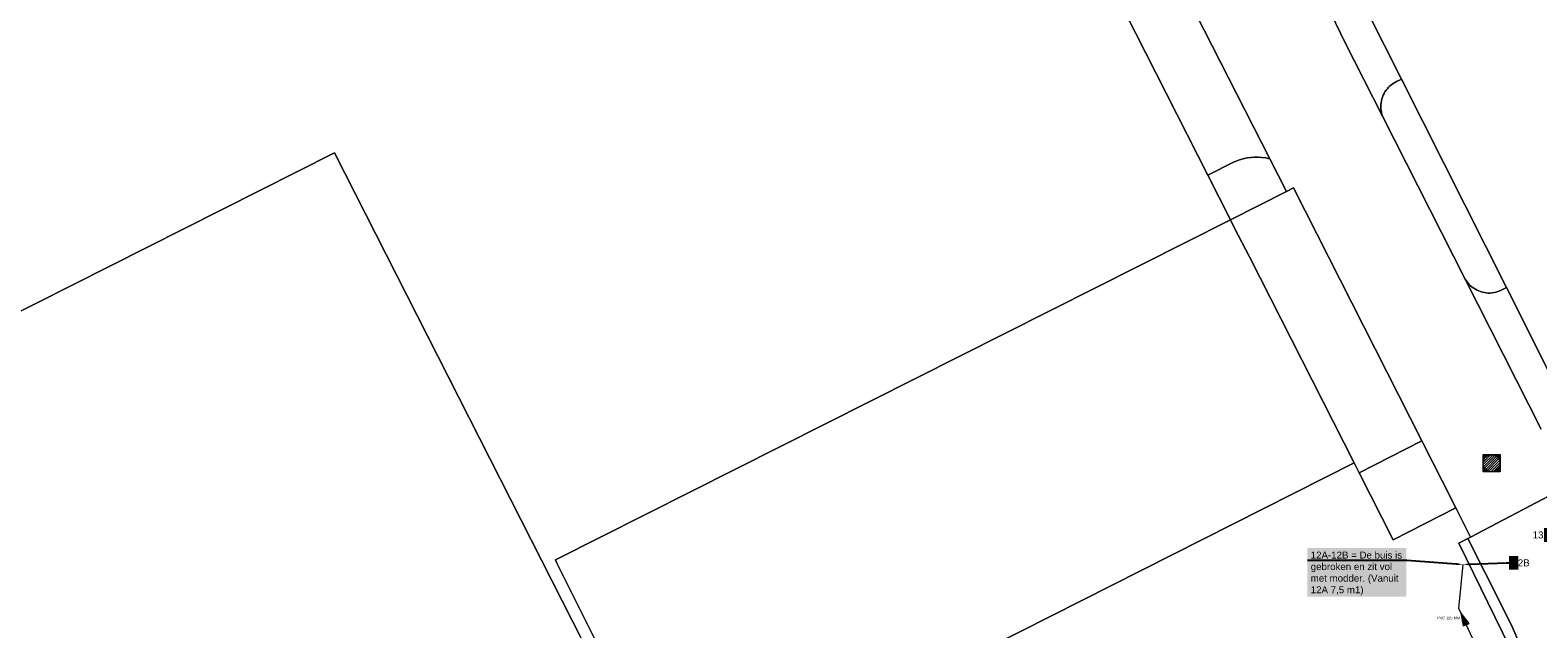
# Model space of a CAD drawing. Extents: x 140829 to 145054, y 448512 to 451778.
# Tile 76 of 152: x 143099 to 143207, y 450155 to 450198. Entities that reach past the tile are written whole.
import ezdxf
from ezdxf import colors
from ezdxf.entities.mleader import LeaderData, LeaderLine
from ezdxf.math import Vec2, Vec3

# ---------------------------------------------------------------- set-up
doc = ezdxf.new("R2010")
doc.units = 0
doc.header["$MEASUREMENT"] = 0
for name, color, linetype, lineweight in [('00-leiding', 5, 'Continuous', 0), ('00-LEIDING RAPPORT', 30, 'Continuous', 30), ('PUTTEN', 5, 'Continuous', 0)]:
    doc.layers.add(name, color=color, linetype=linetype, lineweight=lineweight)
for name, color, linetype in [('geometrie2dBegroeidTerreindeel', 7, 'Continuous'), ('geometrie2dGrondvlak', 7, 'Continuous'), ('geometrie2dOnbegroeidTerreindeel', 7, 'Continuous'), ('geometrie2dWegdeel', 7, 'Continuous')]:
    doc.layers.add(name, color=color, linetype=linetype)
doc.styles.get("Standard").update_dxf_attribs({"font": 'arial.ttf'})

# ---------------------------------------------------------------- blocks, each defined once
blk = doc.blocks.new('RICHTING HWA')
at = {"layer": '00-leiding'}
blk.add_hatch(color=256, dxfattribs=at).paths.add_polyline_path([(142658.97, 450308.54), (142660.84, 450309), (142659, 450309.46)])
at = {"layer": '00-leiding', "lineweight": 0}
for p, q in [((142659, 450309.46), (142658.97, 450308.54)), ((142658.97, 450308.54), (142660.84, 450309)), ((142660.84, 450309), (142659, 450309.46))]:
    blk.add_line(p, q, dxfattribs=at)

msp = doc.modelspace()

# ---------------------------------------------------------------- hatches: boundary and pattern name
at = {"layer": 'PUTTEN', "lineweight": 0}
h = msp.add_hatch(color=256, dxfattribs=at)
h.set_gradient(color1=(0, 0, 255), color2=(0, 0, 255), tint=1)
h.paths.add_polyline_path([(143203.98, 450167.32), (143203.38, 450167.32), (143203.38, 450166.82, -0.361133)])
h.paths.add_polyline_path([(143203.38, 450166.59), (143203.38, 450166.09), (143203.98, 450166.09, -0.361139)])
h.paths.add_polyline_path([(143204.59, 450166.09), (143204.59, 450166.59, -0.361139), (143203.98, 450166.09)])
h.paths.add_polyline_path([(143204.59, 450166.82), (143204.59, 450167.32), (143203.98, 450167.32, -0.361144)])
h = msp.add_hatch(dxfattribs=at)
h.set_pattern_fill('ANSI31', color=256, style=0)
h.set_pattern_definition([(45, (2065.35648, 735.15385), (-0.088388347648, 0.088388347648), [])])
h.paths.add_polyline_path([(143203.38, 450166.82), (143203.38, 450166.59, 0.830606), (143204.59, 450166.59), (143204.59, 450166.82, 0.830606)])

# ---------------------------------------------------------------- linework, layer by layer
at = {"layer": '00-leiding'}
for p, q in [((143201.62, 450156.23), (143201.94, 450159.41)), ((143203.3, 450152.58), (143201.62, 450156.23))]:
    msp.add_line(p, q, dxfattribs=at)
at = {"layer": 'geometrie2dBegroeidTerreindeel', "linetype": 'Continuous', "lineweight": 0}
for p, q in [((143185.39, 450188.4), (143185.57, 450188.48)), ((143185.57, 450188.48), (143185.83, 450188.57)), ((143185.83, 450188.57), (143186.09, 450188.65)), ((143186.09, 450188.65), (143186.36, 450188.71)), ((143186.36, 450188.71), (143186.63, 450188.74)), ((143186.63, 450188.74), (143186.9, 450188.76)), ((143186.9, 450188.76), (143187.17, 450188.76)), ((143187.17, 450188.76), (143187.44, 450188.75)), ((143187.44, 450188.75), (143187.71, 450188.71)), ((143187.71, 450188.71), (143187.98, 450188.65)), ((143187.98, 450188.65), (143188.01, 450188.65)), ((143188.01, 450188.65), (143189.2, 450186.3)), ((143183.54, 450187.46), (143185.39, 450188.4)), ((143185.16, 450184.25), (143183.54, 450187.46)), ((143183.54, 450187.46), (143183.54, 450187.46)), ((143189.2, 450186.3), (143185.16, 450184.25))]:
    msp.add_line(p, q, dxfattribs=at)
at = {"layer": 'geometrie2dGrondvlak', "linetype": 'Continuous', "lineweight": 0}
for p, q in [((143049.29, 450153.08), (143120.64, 450189.07)), ((143120.64, 450189.07), (143143.48, 450144.08)), ((143120.64, 450189.07), (143120.64, 450189.07)), ((143136.54, 450159.73), (143185.16, 450184.25)), ((143185.16, 450184.25), (143185.47, 450183.65)), ((143185.47, 450183.65), (143186.53, 450181.57)), ((143186.53, 450181.57), (143194.07, 450166.72)), ((143194.07, 450166.72), (143145.33, 450142.09)), ((143136.65, 450159.5), (143136.54, 450159.73)), ((143145.33, 450142.09), (143136.65, 450159.5))]:
    msp.add_line(p, q, dxfattribs=at)
at = {"layer": 'geometrie2dOnbegroeidTerreindeel', "linetype": 'Continuous', "lineweight": 0}
for p, q in [((143177.59, 450199.2), (143183.54, 450187.46)), ((143197.48, 450194.39), (143195.04, 450199.23)), ((143205.04, 450179.36), (143197.48, 450194.39)), ((143120.64, 450189.07), (143049.29, 450153.08)), ((143143.48, 450144.08), (143120.64, 450189.07)), ((143120.64, 450189.07), (143120.64, 450189.07)), ((143183.54, 450187.46), (143185.16, 450184.25)), ((143185.16, 450184.25), (143136.54, 450159.73)), ((143208.75, 450171.99), (143205.04, 450179.36)), ((143145.33, 450142.09), (143194.07, 450166.72)), ((143194.07, 450166.72), (143194.43, 450166.02)), ((143194.43, 450166.02), (143196.88, 450161.19)), ((143196.88, 450161.19), (143201.4, 450163.48)), ((143201.4, 450163.48), (143202.47, 450161.37)), ((143202.27, 450161.27), (143201.62, 450160.93)), ((143202.47, 450161.37), (143202.27, 450161.27)), ((143201.62, 450160.93), (143205.29, 450153.42)), ((143136.54, 450159.73), (143136.65, 450159.5)), ((143136.65, 450159.5), (143145.33, 450142.09))]:
    msp.add_line(p, q, dxfattribs=at)
at = {"layer": 'geometrie2dWegdeel', "linetype": 'Continuous', "lineweight": 0}
for p, q in [((143180.74, 450202.9), (143188.01, 450188.65)), ((143188.01, 450188.65), (143180.74, 450202.9)), ((143193.44, 450197), (143192.06, 450199.84)), ((143192.06, 450199.84), (143193.44, 450197)), ((143183.54, 450187.46), (143177.59, 450199.2)), ((143195.04, 450199.23), (143197.48, 450194.39)), ((143196.11, 450191.73), (143193.44, 450197)), ((143193.44, 450197), (143196.11, 450191.73)), ((143196.66, 450193.9), (143196.56, 450193.81)), ((143196.56, 450193.81), (143196.66, 450193.9)), ((143196.77, 450193.99), (143196.66, 450193.9)), ((143196.66, 450193.9), (143196.77, 450193.99)), ((143196.88, 450194.08), (143196.77, 450193.99)), ((143196.77, 450193.99), (143196.88, 450194.08)), ((143197, 450194.15), (143196.88, 450194.08)), ((143196.88, 450194.08), (143197, 450194.15)), ((143197.12, 450194.22), (143197, 450194.15)), ((143197, 450194.15), (143197.12, 450194.22)), ((143197.13, 450194.22), (143197.12, 450194.22)), ((143197.12, 450194.22), (143197.13, 450194.22)), ((143197.48, 450194.39), (143197.13, 450194.22)), ((143197.13, 450194.22), (143197.48, 450194.39)), ((143197.48, 450194.39), (143205.04, 450179.36)), ((143196.05, 450192.83), (143196.02, 450192.69)), ((143196.02, 450192.69), (143196.05, 450192.83)), ((143196.08, 450192.97), (143196.05, 450192.83)), ((143196.05, 450192.83), (143196.08, 450192.97)), ((143196.12, 450193.1), (143196.08, 450192.97)), ((143196.08, 450192.97), (143196.12, 450193.1)), ((143196.17, 450193.23), (143196.12, 450193.1)), ((143196.12, 450193.1), (143196.17, 450193.23)), ((143196.23, 450193.35), (143196.17, 450193.23)), ((143196.17, 450193.23), (143196.23, 450193.35)), ((143196.3, 450193.47), (143196.23, 450193.35)), ((143196.23, 450193.35), (143196.3, 450193.47)), ((143196.38, 450193.59), (143196.3, 450193.47)), ((143196.3, 450193.47), (143196.38, 450193.59)), ((143196.47, 450193.7), (143196.38, 450193.59)), ((143196.38, 450193.59), (143196.47, 450193.7)), ((143196.56, 450193.81), (143196.47, 450193.7)), ((143196.47, 450193.7), (143196.56, 450193.81)), ((143196.01, 450192.55), (143196, 450192.41)), ((143196, 450192.41), (143196.01, 450192.55)), ((143196, 450192.41), (143196.01, 450192.27)), ((143196.01, 450192.27), (143196, 450192.41)), ((143196.02, 450192.69), (143196.01, 450192.55)), ((143196.01, 450192.55), (143196.02, 450192.69)), ((143196.01, 450192.27), (143196.02, 450192.14)), ((143196.02, 450192.14), (143196.01, 450192.27)), ((143196.02, 450192.14), (143196.05, 450192)), ((143196.05, 450192), (143196.02, 450192.14)), ((143196.05, 450192), (143196.06, 450191.94)), ((143196.06, 450191.94), (143196.05, 450192)), ((143196.06, 450191.94), (143196.11, 450191.73)), ((143196.11, 450191.73), (143196.06, 450191.94)), ((143196.11, 450191.73), (143196.11, 450191.73)), ((143196.11, 450191.73), (143202.08, 450179.96)), ((143202.08, 450179.96), (143196.11, 450191.73)), ((143196.11, 450191.73), (143196.11, 450191.73)), ((143185.57, 450188.48), (143185.39, 450188.4)), ((143185.83, 450188.57), (143185.57, 450188.48)), ((143186.09, 450188.65), (143185.83, 450188.57)), ((143186.36, 450188.71), (143186.09, 450188.65)), ((143186.63, 450188.74), (143186.36, 450188.71)), ((143186.9, 450188.76), (143186.63, 450188.74)), ((143187.17, 450188.76), (143186.9, 450188.76)), ((143187.44, 450188.75), (143187.17, 450188.76)), ((143187.71, 450188.71), (143187.44, 450188.75)), ((143187.98, 450188.65), (143187.71, 450188.71)), ((143188.01, 450188.65), (143187.98, 450188.65)), ((143189.2, 450186.3), (143188.01, 450188.65)), ((143185.39, 450188.4), (143183.54, 450187.46)), ((143185.16, 450184.25), (143189.2, 450186.3)), ((143189.71, 450186.56), (143189.2, 450186.3)), ((143189.2, 450186.3), (143189.71, 450186.56)), ((143198.95, 450168.32), (143189.71, 450186.56)), ((143189.71, 450186.56), (143198.95, 450168.32)), ((143185.47, 450183.65), (143185.16, 450184.25)), ((143186.53, 450181.57), (143185.47, 450183.65)), ((143185.47, 450183.65), (143185.47, 450183.65)), ((143194.07, 450166.72), (143186.53, 450181.57)), ((143202.08, 450179.96), (143207.56, 450169.15)), ((143202.34, 450179.61), (143202.08, 450179.96)), ((143207.56, 450169.15), (143202.08, 450179.96)), ((143202.08, 450179.96), (143202.34, 450179.61)), ((143202.37, 450179.58), (143202.34, 450179.61)), ((143202.34, 450179.61), (143202.37, 450179.58)), ((143202.47, 450179.48), (143202.37, 450179.58)), ((143202.37, 450179.58), (143202.47, 450179.48)), ((143202.58, 450179.39), (143202.47, 450179.48)), ((143202.47, 450179.48), (143202.58, 450179.39)), ((143202.69, 450179.31), (143202.58, 450179.39)), ((143202.58, 450179.39), (143202.69, 450179.31)), ((143202.81, 450179.24), (143202.69, 450179.31)), ((143202.69, 450179.31), (143202.81, 450179.24)), ((143202.93, 450179.17), (143202.81, 450179.24)), ((143202.81, 450179.24), (143202.93, 450179.17)), ((143203.06, 450179.12), (143202.93, 450179.17)), ((143202.93, 450179.17), (143203.06, 450179.12)), ((143203.19, 450179.07), (143203.06, 450179.12)), ((143203.06, 450179.12), (143203.19, 450179.07)), ((143203.33, 450179.03), (143203.19, 450179.07)), ((143203.19, 450179.07), (143203.33, 450179.03)), ((143203.46, 450179), (143203.33, 450179.03)), ((143203.33, 450179.03), (143203.46, 450179)), ((143203.6, 450178.98), (143203.46, 450179)), ((143203.46, 450179), (143203.6, 450178.98)), ((143203.74, 450178.97), (143203.6, 450178.98)), ((143203.6, 450178.98), (143203.74, 450178.97)), ((143203.88, 450178.97), (143203.74, 450178.97)), ((143203.74, 450178.97), (143203.88, 450178.97)), ((143204.02, 450178.98), (143203.88, 450178.97)), ((143203.88, 450178.97), (143204.02, 450178.98)), ((143204.16, 450179), (143204.02, 450178.98)), ((143204.02, 450178.98), (143204.16, 450179)), ((143204.3, 450179.03), (143204.16, 450179)), ((143204.16, 450179), (143204.3, 450179.03)), ((143204.43, 450179.07), (143204.3, 450179.03)), ((143204.3, 450179.03), (143204.43, 450179.07)), ((143204.56, 450179.12), (143204.43, 450179.07)), ((143204.43, 450179.07), (143204.56, 450179.12)), ((143204.69, 450179.18), (143204.56, 450179.12)), ((143204.56, 450179.12), (143204.69, 450179.18)), ((143204.71, 450179.19), (143204.69, 450179.18)), ((143204.69, 450179.18), (143204.71, 450179.19)), ((143205.04, 450179.36), (143204.71, 450179.19)), ((143204.71, 450179.19), (143205.04, 450179.36)), ((143205.04, 450179.36), (143208.75, 450171.99)), ((143198.95, 450168.32), (143194.43, 450166.02)), ((143194.43, 450166.02), (143198.95, 450168.32)), ((143199.03, 450168.17), (143198.95, 450168.32)), ((143198.95, 450168.32), (143199.03, 450168.17)), ((143200.42, 450165.43), (143199.03, 450168.17)), ((143199.03, 450168.17), (143200.42, 450165.43)), ((143194.43, 450166.02), (143194.07, 450166.72)), ((143196.88, 450161.19), (143194.43, 450166.02)), ((143201.4, 450163.48), (143200.42, 450165.43)), ((143200.42, 450165.43), (143201.4, 450163.48)), ((143209.6, 450165.12), (143202.47, 450161.37)), ((143202.47, 450161.37), (143209.6, 450165.12)), ((143201.4, 450163.48), (143196.88, 450161.19)), ((143202.47, 450161.37), (143201.4, 450163.48)), ((143201.62, 450160.93), (143202.27, 450161.27)), ((143202.27, 450161.27), (143202.47, 450161.37)), ((143202.27, 450161.27), (143204.82, 450156.22)), ((143202.27, 450161.27), (143202.27, 450161.27)), ((143204.82, 450156.22), (143202.27, 450161.27)), ((143196.88, 450161.19), (143196.88, 450161.19)), ((143205.29, 450153.42), (143201.62, 450160.93)), ((143204.82, 450156.22), (143205.49, 450154.87)), ((143205.49, 450154.87), (143204.82, 450156.22)), ((143205.49, 450154.87), (143205.96, 450153.76)), ((143205.96, 450153.76), (143205.49, 450154.87))]:
    msp.add_line(p, q, dxfattribs=at)
at = {"layer": 'PUTTEN', "lineweight": 0}
msp.add_lwpolyline([(143203.38, 450167.32), (143204.59, 450167.32), (143204.59, 450166.09), (143203.38, 450166.09)], close=True, dxfattribs=at)
msp.add_circle((143203.98, 450166.7), 0.612, dxfattribs=at)

# ---------------------------------------------------------------- block references
at = {"layer": '00-leiding', "xscale": 0.5079471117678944, "yscale": 0.5079471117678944, "zscale": 0.5079471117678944, "rotation": 114.832488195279}
msp.add_blockref('RICHTING HWA', (381218.67, 480452.15), dxfattribs=at)

# ---------------------------------------------------------------- texts
at = {"layer": '00-leiding', "insert": (143200.05, 450155.65), "char_height": 0.2, "attachment_point": 1}
msp.add_mtext_dynamic_manual_height_columns('PVC 125 MM', width=1.7436, gutter_width=1, heights=[0], dxfattribs=at)

# ---------------------------------------------------------------- next in the draw order: leaders
at = {"layer": '00-LEIDING RAPPORT', "lineweight": 0}
ml = msp.add_multileader_mtext('Standard', dxfattribs=at)
ml.set_content('13A', color=256)
ml.set_leader_properties()
ml.build(insert=Vec2(0, 0))
ml.multileader.update_dxf_attribs({"text_right_attachment_type": 6, "dogleg_length": 0.36, "arrow_head_size": 0.5})
ctx = ml.context
ctx.base_point, ctx.char_height, ctx.arrow_head_size, ctx.landing_gap_size, ctx.plane_origin = Vec3(143206.92, 450161.53), 0.5, 0.5, 0.09, Vec3(143209.09, 450161.25)
ctx.right_attachment, ctx.text_align_type = 6, 2
notes = []
notes.append((ctx, [(1, (1, 1, 0), (143208.63, 450161.18), (-1, 0), 0.36, [(0, [(143209.8, 450164.16)], 0, [])])]))
ctx.mtext.insert, ctx.mtext.width, ctx.mtext.alignment, ctx.mtext.flow_direction = Vec3(143208.18, 450161.78), 0.1681, 3, 5
ctx.mtext.has_bg_fill, ctx.mtext.bg_color, ctx.mtext.bg_scale_factor, ctx.mtext.bg_transparency, ctx.mtext.use_window_bg_color = 1, -1023410172, 1.5, 0, 0
ml = msp.add_multileader_mtext('Standard', dxfattribs=at)
ml.set_content('{\\C5;12A-12B = De buis is gebroken en zit vol met modder. (Vanuit 12A 7,5 m1)}', color=256)
ml.set_leader_properties()
ml.build(insert=Vec2(0, 0))
ml.multileader.update_dxf_attribs({"text_right_attachment_type": 6, "dogleg_length": 0.36, "arrow_head_size": 0.5})
ctx = ml.context
ctx.base_point, ctx.char_height, ctx.arrow_head_size, ctx.landing_gap_size, ctx.plane_origin = Vec3(143190.86, 450160.01), 0.5, 0.5, 0.09, Vec3(143201.21, 450156.49)
ctx.right_attachment = 6
notes.append((ctx, [(1, (1, 1, 0), (143197.87, 450159.68), (-1, 0), 0.36, [(0, [(143201.92, 450159.4)], 0, [])])]))
ctx.mtext.insert, ctx.mtext.width, ctx.mtext.flow_direction = Vec3(143190.95, 450160.33), 6.6372, 5
ctx.mtext.has_bg_fill, ctx.mtext.bg_color, ctx.mtext.bg_scale_factor, ctx.mtext.bg_transparency, ctx.mtext.use_window_bg_color = 1, -1023445643, 1.5, 0, 0
for ctx, leaders in notes:
    for number, flags, end, landing, length, lines in leaders:
        leader = LeaderData()
        leader.index, (leader.has_last_leader_line, leader.has_dogleg_vector, leader.attachment_direction) = number, flags
        leader.last_leader_point, leader.dogleg_vector, leader.dogleg_length = Vec3(end), Vec3(landing), length
        for number, points, colour, breaks in lines:
            line = LeaderLine()
            line.index, line.vertices, line.color, line.breaks = number, Vec3.list(points), colors.encode_raw_color(colour), breaks
            leader.lines.append(line)
        ctx.leaders.append(leader)

# ---------------------------------------------------------------- next in the draw order: leaders
ml = msp.add_multileader_mtext('Standard', dxfattribs=at)
ml.set_content('12B', color=256)
ml.set_leader_properties()
ml.build(insert=Vec2(0, 0))
ml.multileader.update_dxf_attribs({"text_right_attachment_type": 6, "dogleg_length": 0.36, "arrow_head_size": 0.5})
ctx = ml.context
ctx.base_point, ctx.char_height, ctx.arrow_head_size, ctx.landing_gap_size, ctx.plane_origin = Vec3(143205.39, 450159.52), 0.5, 0.5, 0.09, Vec3(143201.21, 450156.49)
ctx.right_attachment = 6
notes = []
notes.append((ctx, [(0, (1, 1, 0), (143205.03, 450159.52), (1, 0), 0.36, [(0, [(143201.92, 450159.4)], 0, [])])]))
ctx.mtext.insert, ctx.mtext.width, ctx.mtext.flow_direction = Vec3(143205.48, 450159.77), 0.1681, 5
ctx.mtext.has_bg_fill, ctx.mtext.bg_color, ctx.mtext.bg_scale_factor, ctx.mtext.bg_transparency, ctx.mtext.use_window_bg_color = 1, -1023410172, 1.5, 0, 0
for ctx, leaders in notes:
    for number, flags, end, landing, length, lines in leaders:
        leader = LeaderData()
        leader.index, (leader.has_last_leader_line, leader.has_dogleg_vector, leader.attachment_direction) = number, flags
        leader.last_leader_point, leader.dogleg_vector, leader.dogleg_length = Vec3(end), Vec3(landing), length
        for number, points, colour, breaks in lines:
            line = LeaderLine()
            line.index, line.vertices, line.color, line.breaks = number, Vec3.list(points), colors.encode_raw_color(colour), breaks
            leader.lines.append(line)
        ctx.leaders.append(leader)

doc.saveas('drawing.dxf')
